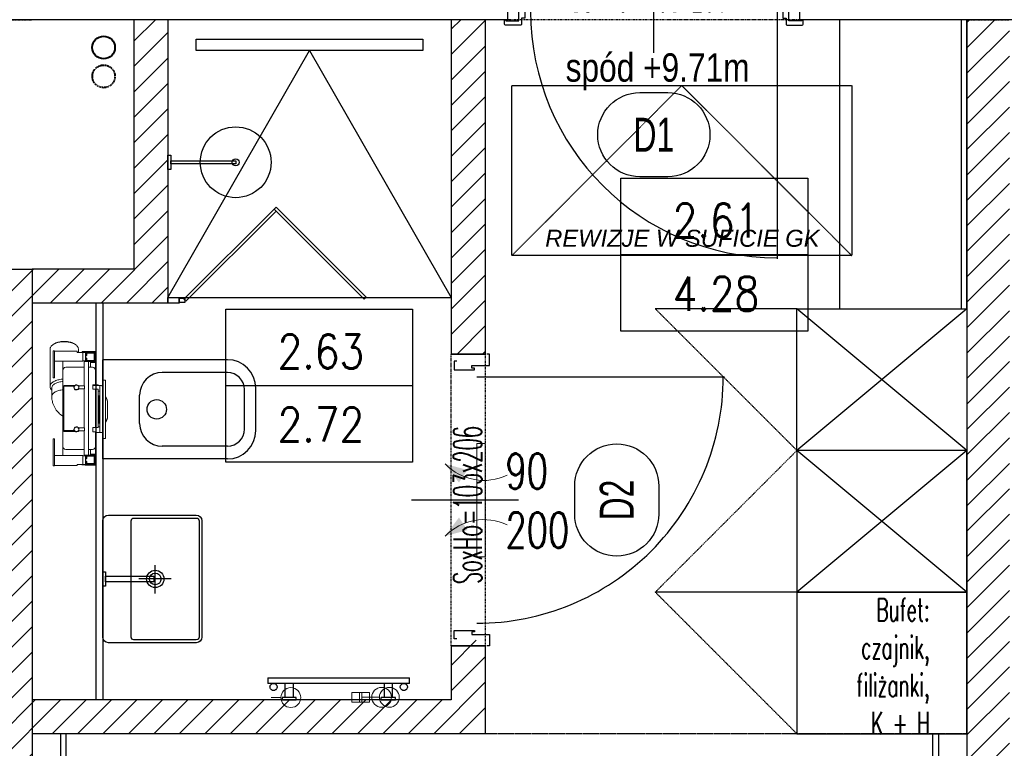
# Model space of a CAD drawing. Header units: millimetres. Extents: x 69081 to 158617, y -37521 to -9534.
# Tile 77 of 256: x 113146 to 113494, y -20818 to -20561. Entities that reach past the tile are written whole.
import ezdxf
from ezdxf.enums import TextEntityAlignment as Align

# ---------------------------------------------------------------- set-up
doc = ezdxf.new("R2010")
doc.units = ezdxf.units.MM
for name, pattern in [('DASHED', [0.75, 0.5, -0.25]), ('DASHED2', [0.375, 0.25, -0.125]), ('DP', [0.5, 0.3, -0.2]), ('KRESKOWA-SREDNIA', [0.2, 0.12, -0.08]), ('MP', [0.25, 0.15, -0.1])]:
    doc.linetypes.add(name, pattern=pattern)
for name, color, linetype in [('A-----SZ', 8, 'Continuous'), ('A-ARM', 8, 'Continuous'), ('A-MEB', 8, 'Continuous'), ('A-OKN', 3, 'Continuous'), ('A-SCI', 7, 'Continuous'), ('A_GSA_GK', 2, 'Continuous'), ('AM DRZIW WEWN', 1, 'Continuous'), ('B-widok', 9, 'Continuous'), ('BA_ARM', 8, 'Continuous'), ('BA_drz', 7, 'Continuous'), ('BA_MEBLE', 8, 'Continuous'), ('BA_sym', 7, 'Continuous'), ('BA_wig', 3, 'Continuous'), ('F-BIL', 1, 'Continuous'), ('F-BIL-OP', 3, 'Continuous'), ('F-BIL-TA', 1, 'Continuous'), ('JS_OLKA KONSTR', 231, 'Continuous'), ('JS_PODCIĄGI', 1, 'DP'), ('JS_SUFIT PODWIESZONY', 40, 'Continuous'), ('porta', 8, 'Continuous'), ('R-----OP', 1, 'Continuous'), ('R-----WY', 1, 'Continuous')]:
    doc.layers.add(name, color=color, linetype=linetype)
for name, color, linetype, lineweight in [('DRZWI', 3, 'Continuous', 20), ('IS_Grzejnik', 15, 'Continuous', 5), ('IS_Pion1', 7, 'Continuous', 5), ('IS_Zawór1', 15, 'Continuous', 5), ('OPIS', 7, 'Continuous', 25), ('SB_OTWORY DRZWI', 1, 'Continuous', 9)]:
    doc.layers.add(name, color=color, linetype=linetype, lineweight=lineweight)
doc.layers.add('IS_Działka (powrotna)', color=5, linetype='DASHED', lineweight=40, true_color=0x0000ff)
doc.layers.get('R-----WY').off()
doc.styles.add('BIKTS', font='bikromsw.shx', dxfattribs={"width": 0.85})
doc.styles.add('ROMANS', font='romans.shx', dxfattribs={"height": 1})
doc.styles.add('SIMPLEX', font='simplex', dxfattribs={"width": 0.85})
doc.styles.add('SŁAWKA', font='simplex.shx', dxfattribs={"height": 12.5})
doc.styles.add('WYM--ROMANSSHX-08', font='ROMANS.SHX', dxfattribs={"width": 0.8})

# ---------------------------------------------------------------- blocks, each defined once
blk = doc.blocks.new('grzejnik drabinka')
at = {"layer": 'BA_ARM'}
for p, q in [((0, -0.8), (0, 0)), ((5, 0), (5, -0.8)), ((35, 0), (35, -0.8)), ((40, 0), (40, -0.8)), ((1, -5.8), (1, -0.8)), ((4, -0.8), (4, -5.8)), ((36, -5.8), (36, -0.8)), ((39, -0.8), (39, -5.8)), ((45, -5.8), (-5, -5.8)), ((-5, -7.8), (45, -7.8))]:
    blk.add_line(p, q, dxfattribs=at)
for points in [[(0, 0), (0, 0), (0.06, 0), (0.31, 0), (0.71, 0), (1.24, 0), (1.85, 0), (2.5, 0), (3.15, 0), (3.76, 0), (4.29, 0), (4.69, 0), (4.94, 0), (5, 0), (5, 0)], [(35, 0), (35, 0), (35.06, 0), (35.31, 0), (35.71, 0), (36.24, 0), (36.85, 0), (37.5, 0), (38.15, 0), (38.76, 0), (39.29, 0), (39.69, 0), (39.94, 0), (40, 0), (40, 0)], [(-1.75, -4.55), (-1.75, -4.44), (-1.78, -4.22), (-1.9, -3.92), (-2.11, -3.66), (-2.37, -3.46), (-2.67, -3.33), (-3, -3.29), (-3.33, -3.33), (-3.63, -3.46), (-3.89, -3.66), (-4.1, -3.92), (-4.22, -4.22), (-4.25, -4.44), (-4.25, -4.55)], [(5, -0.8), (5, -0.8), (4.94, -0.8), (4.69, -0.8), (4.29, -0.8), (3.76, -0.8), (3.15, -0.8), (2.5, -0.8), (1.85, -0.8), (1.24, -0.8), (0.71, -0.8), (0.31, -0.8), (0.06, -0.8), (0, -0.8), (0, -0.8)], [(40, -0.8), (40, -0.8), (39.94, -0.8), (39.69, -0.8), (39.29, -0.8), (38.76, -0.8), (38.15, -0.8), (37.5, -0.8), (36.85, -0.8), (36.24, -0.8), (35.71, -0.8), (35.31, -0.8), (35.06, -0.8), (35, -0.8), (35, -0.8)], [(44.25, -4.55), (44.25, -4.44), (44.22, -4.22), (44.1, -3.92), (43.89, -3.66), (43.63, -3.46), (43.33, -3.33), (43, -3.29), (42.67, -3.33), (42.37, -3.46), (42.11, -3.66), (41.9, -3.92), (41.78, -4.22), (41.75, -4.44), (41.75, -4.55)], [(-5, -5.8), (-5, -5.8), (-5, -5.8), (-5, -5.8)], [(-5, -5.8), (-5, -5.8), (-5, -5.8), (-5, -5.8)], [(-5, -5.8), (-5, -5.8), (-5, -5.8), (-5, -5.8)], [(-5, -5.8), (-5, -5.8), (-5, -5.8), (-5, -5.8)], [(-5, -5.8), (-5, -5.8), (-5, -5.8), (-5, -5.8)], [(-5, -5.8), (-5, -5.8), (-5, -5.8), (-5, -5.8)], [(-5, -5.8), (-5, -5.8), (-5, -5.8), (-5, -5.8)], [(-5, -5.8), (-5, -5.8), (-5, -5.8), (-5, -5.8)], [(-5, -5.8), (-5, -5.8), (-5, -5.8), (-5, -5.8)], [(-5, -7.8), (-5, -7.8), (-5, -7.78), (-5, -7.68), (-5, -7.52), (-5, -7.31), (-5, -7.06), (-5, -6.8), (-5, -6.54), (-5, -6.29), (-5, -6.08), (-5, -5.92), (-5, -5.82), (-5, -5.8), (-5, -5.8)], [(-5, -5.8), (-5, -5.8), (-5, -5.8), (-5, -5.8)], [(-5, -5.8), (-5, -5.8), (-5, -5.8), (-5, -5.8)], [(-5, -5.8), (-5, -5.8), (-5, -5.8), (-5, -5.8)], [(-5, -5.8), (-5, -5.8), (-5, -5.8), (-5, -5.8)], [(-5, -5.8), (-5, -5.8), (-5, -5.8), (-5, -5.8)], [(-5, -5.8), (-5, -5.8), (-5, -5.8), (-5, -5.8)], [(-5, -5.8), (-5, -5.8), (-5, -5.8), (-5, -5.8)], [(-5, -5.8), (-5, -5.8), (-5, -5.8), (-5, -5.8)], [(-5, -5.8), (-5, -5.8), (-5, -5.8), (-5, -5.8)], [(-5, -5.8), (-5, -5.8), (-5, -5.8), (-5, -5.8)], [(-5, -5.8), (-5, -5.8), (-5, -5.8), (-5, -5.8)], [(-5, -5.8), (-5, -5.8), (-5, -5.8), (-5, -5.8)], [(-5, -5.8), (-5, -5.8), (-5, -5.8), (-5, -5.8)], [(-5, -5.8), (-5, -5.8), (-5, -5.8), (-5, -5.8)], [(-5, -5.8), (-5, -5.8), (-5, -5.8), (-5, -5.8)], [(-5, -5.8), (-5, -5.8), (-5, -5.8), (-5, -5.8)], [(-5, -5.8), (-5, -5.8), (-5, -5.8), (-5, -5.8)], [(-5, -5.8), (-5, -5.8), (-5, -5.8), (-5, -5.8)], [(-5, -5.8), (-5, -5.8), (-5, -5.8), (-5, -5.8)], [(-4.25, -4.55), (-4.25, -4.66), (-4.22, -4.88), (-4.1, -5.18), (-3.89, -5.44), (-3.63, -5.64), (-3.33, -5.77), (-3, -5.81), (-2.67, -5.77), (-2.37, -5.64), (-2.11, -5.44), (-1.9, -5.18), (-1.78, -4.88), (-1.75, -4.66), (-1.75, -4.55)], [(41.75, -4.55), (41.75, -4.66), (41.78, -4.88), (41.9, -5.18), (42.11, -5.44), (42.37, -5.64), (42.67, -5.77), (43, -5.81), (43.33, -5.77), (43.63, -5.64), (43.89, -5.44), (44.1, -5.18), (44.22, -4.88), (44.25, -4.66), (44.25, -4.55)], [(45, -5.8), (45, -5.8), (45, -5.8), (45, -5.8)], [(45, -5.8), (45, -5.8), (45, -5.8), (45, -5.8)], [(45, -5.8), (45, -5.8), (45, -5.8), (45, -5.8)], [(45, -5.8), (45, -5.8), (45, -5.8), (45, -5.8)], [(45, -5.8), (45, -5.8), (45, -5.8), (45, -5.8)], [(45, -5.8), (45, -5.8), (45, -5.8), (45, -5.8)], [(45, -5.8), (45, -5.8), (45, -5.8), (45, -5.8)], [(45, -5.8), (45, -5.8), (45, -5.8), (45, -5.8)], [(45, -5.8), (45, -5.8), (45, -5.8), (45, -5.8)], [(45, -5.8), (45, -5.8), (45, -5.82), (45, -5.92), (45, -6.08), (45, -6.29), (45, -6.54), (45, -6.8), (45, -7.06), (45, -7.31), (45, -7.52), (45, -7.68), (45, -7.78), (45, -7.8), (45, -7.8)], [(45, -5.8), (45, -5.8), (45, -5.8), (45, -5.8)], [(45, -5.8), (45, -5.8), (45, -5.8), (45, -5.8)], [(45, -5.8), (45, -5.8), (45, -5.8), (45, -5.8)], [(45, -5.8), (45, -5.8), (45, -5.8), (45, -5.8)], [(45, -5.8), (45, -5.8), (45, -5.8), (45, -5.8)], [(45, -5.8), (45, -5.8), (45, -5.8), (45, -5.8)], [(45, -5.8), (45, -5.8), (45, -5.8), (45, -5.8)], [(45, -5.8), (45, -5.8), (45, -5.8), (45, -5.8)], [(45, -5.8), (45, -5.8), (45, -5.8), (45, -5.8)], [(45, -5.8), (45, -5.8), (45, -5.8), (45, -5.8)], [(45, -5.8), (45, -5.8), (45, -5.8), (45, -5.8)], [(45, -5.8), (45, -5.8), (45, -5.8), (45, -5.8)], [(45, -5.8), (45, -5.8), (45, -5.8), (45, -5.8)], [(45, -5.8), (45, -5.8), (45, -5.8), (45, -5.8)], [(45, -5.8), (45, -5.8), (45, -5.8), (45, -5.8)], [(45, -5.8), (45, -5.8), (45, -5.8), (45, -5.8)], [(45, -5.8), (45, -5.8), (45, -5.8), (45, -5.8)], [(45, -5.8), (45, -5.8), (45, -5.8), (45, -5.8)], [(45, -5.8), (45, -5.8), (45, -5.8), (45, -5.8)], [(-5, -7.8), (-5, -7.8), (-5, -7.8), (-5, -7.8)], [(-5, -7.8), (-5, -7.8), (-5, -7.8), (-5, -7.8)], [(-5, -7.8), (-5, -7.8), (-5, -7.8), (-5, -7.8)], [(-5, -7.8), (-5, -7.8), (-5, -7.8), (-5, -7.8)], [(-5, -7.8), (-5, -7.8), (-5, -7.8), (-5, -7.8)], [(-5, -7.8), (-5, -7.8), (-5, -7.8), (-5, -7.8)], [(-5, -7.8), (-5, -7.8), (-5, -7.8), (-5, -7.8)], [(-5, -7.8), (-5, -7.8), (-5, -7.8), (-5, -7.8)], [(-5, -7.8), (-5, -7.8), (-5, -7.8), (-5, -7.8)], [(-5, -7.8), (-5, -7.8), (-5, -7.8), (-5, -7.8)], [(-5, -7.8), (-5, -7.8), (-5, -7.8), (-5, -7.8)], [(-5, -7.8), (-5, -7.8), (-5, -7.8), (-5, -7.8)], [(-5, -7.8), (-5, -7.8), (-5, -7.8), (-5, -7.8)], [(-5, -7.8), (-5, -7.8), (-5, -7.8), (-5, -7.8)], [(-5, -7.8), (-5, -7.8), (-5, -7.8), (-5, -7.8)], [(-5, -7.8), (-5, -7.8), (-5, -7.8), (-5, -7.8)], [(-5, -7.8), (-5, -7.8), (-5, -7.8), (-5, -7.8)], [(-5, -7.8), (-5, -7.8), (-5, -7.8), (-5, -7.8)], [(-5, -7.8), (-5, -7.8), (-5, -7.8), (-5, -7.8)], [(-5, -7.8), (-5, -7.8), (-5, -7.8), (-5, -7.8)], [(-5, -7.8), (-5, -7.8), (-5, -7.8), (-5, -7.8)], [(-5, -7.8), (-5, -7.8), (-5, -7.8), (-5, -7.8)], [(-5, -7.8), (-5, -7.8), (-5, -7.8), (-5, -7.8)], [(-5, -7.8), (-5, -7.8), (-5, -7.8), (-5, -7.8)], [(-5, -7.8), (-5, -7.8), (-5, -7.8), (-5, -7.8)], [(-5, -7.8), (-5, -7.8), (-5, -7.8), (-5, -7.8)], [(-5, -7.8), (-5, -7.8), (-5, -7.8), (-5, -7.8)], [(-5, -7.8), (-5, -7.8), (-5, -7.8), (-5, -7.8)], [(45, -7.8), (45, -7.8), (45, -7.8), (45, -7.8)], [(45, -7.8), (45, -7.8), (45, -7.8), (45, -7.8)], [(45, -7.8), (45, -7.8), (45, -7.8), (45, -7.8)], [(45, -7.8), (45, -7.8), (45, -7.8), (45, -7.8)], [(45, -7.8), (45, -7.8), (45, -7.8), (45, -7.8)], [(45, -7.8), (45, -7.8), (45, -7.8), (45, -7.8)], [(45, -7.8), (45, -7.8), (45, -7.8), (45, -7.8)], [(45, -7.8), (45, -7.8), (45, -7.8), (45, -7.8)], [(45, -7.8), (45, -7.8), (45, -7.8), (45, -7.8)], [(45, -7.8), (45, -7.8), (45, -7.8), (45, -7.8)], [(45, -7.8), (45, -7.8), (45, -7.8), (45, -7.8)], [(45, -7.8), (45, -7.8), (45, -7.8), (45, -7.8)], [(45, -7.8), (45, -7.8), (45, -7.8), (45, -7.8)], [(45, -7.8), (45, -7.8), (45, -7.8), (45, -7.8)], [(45, -7.8), (45, -7.8), (45, -7.8), (45, -7.8)], [(45, -7.8), (45, -7.8), (45, -7.8), (45, -7.8)], [(45, -7.8), (45, -7.8), (45, -7.8), (45, -7.8)], [(45, -7.8), (45, -7.8), (45, -7.8), (45, -7.8)], [(45, -7.8), (45, -7.8), (45, -7.8), (45, -7.8)], [(45, -7.8), (45, -7.8), (45, -7.8), (45, -7.8)], [(45, -7.8), (45, -7.8), (45, -7.8), (45, -7.8)], [(45, -7.8), (45, -7.8), (45, -7.8), (45, -7.8)], [(45, -7.8), (45, -7.8), (45, -7.8), (45, -7.8)], [(45, -7.8), (45, -7.8), (45, -7.8), (45, -7.8)], [(45, -7.8), (45, -7.8), (45, -7.8), (45, -7.8)], [(45, -7.8), (45, -7.8), (45, -7.8), (45, -7.8)], [(45, -7.8), (45, -7.8), (45, -7.8), (45, -7.8)], [(45, -7.8), (45, -7.8), (45, -7.8), (45, -7.8)]]:
    blk.add_open_spline(points, degree=3, dxfattribs=at)
blk = doc.blocks.new('stelaż kibel')
at = {"layer": 'BA_ARM', "lineweight": 0}
for p, q in [((-22.85, 19.54), (-23.06, 19.23)), ((-8.04, 20.61), (-21.23, 20.61)), ((-20.64, 19.5), (-20.64, 19.1)), ((-20.64, 19.5), (-11.14, 19.5)), ((-20.64, 19.1), (-11.14, 19.1)), ((-20.49, 11.1), (-20.49, 19.1)), ((-16.99, 9.1), (-16.99, 19.1)), ((-11.14, 19.5), (-11.14, 19.1)), ((-4.56, 20.01), (-7.53, 20.01)), ((10.46, 19.5), (10.46, 19.1)), ((10.46, 19.5), (19.96, 19.5)), ((10.46, 19.1), (19.96, 19.1)), ((16.31, 9.1), (16.31, 19.1)), ((19.81, 11.1), (19.81, 19.1)), ((19.96, 19.5), (19.96, 19.1)), ((-16.99, 16.1), (-15.84, 16.1)), ((-13.84, 16.1), (-15.84, 16.1)), ((-14.84, 8.6), (-14.84, 15.1)), ((-13.84, 16.1), (-7.94, 16.1)), ((-8.44, 15.6), (-8.44, 11.9)), ((-8.14, 12.11), (-8.14, 15.8)), ((-8.14, 15.8), (7.46, 15.8)), ((7.26, 16.1), (-7.94, 16.1)), ((7.26, 16.1), (13.16, 16.1)), ((7.46, 15.8), (7.46, 12.11)), ((7.76, 11.9), (7.76, 15.6)), ((15.16, 16.1), (13.16, 16.1)), ((14.16, 15.1), (14.16, 8.6)), ((15.16, 16.1), (16.31, 16.1)), ((-23.06, 12), (-22.85, 11.68)), ((-21.23, 10.61), (-20.09, 10.61)), ((-20.09, 11.1), (-20.49, 11.1)), ((-20.09, 9.1), (-20.09, 11.1)), ((-8.44, 11.9), (-8.41, 11.9)), ((-8.27, 11.9), (-8.14, 11.9)), ((-8.14, 11.9), (-8.14, 11.99)), ((7.46, 11.99), (7.46, 11.9)), ((7.46, 11.9), (7.59, 11.9)), ((7.73, 11.9), (7.76, 11.9)), ((19.41, 11.1), (19.81, 11.1)), ((19.41, 9.1), (19.41, 11.1)), ((-20.09, 9.35), (-20.37, 9.35)), ((-20.37, 9.35), (-20.37, 4.55)), ((-20.34, 8.1), (-20.34, 4.6)), ((-16.84, 8.1), (-20.34, 8.1)), ((-16.99, 7.95), (-20.19, 7.95)), ((-20.19, 7.95), (-20.19, 4.75)), ((-20.09, 9.1), (-16.99, 9.1)), ((-20.09, 9.1), (-20.09, 8.1)), ((-19.04, 7.8), (-20.04, 7.8)), ((-20.04, 7.8), (-20.04, 4.8)), ((-19.84, 5), (-19.84, 7.6)), ((-19.84, 7.6), (-19.04, 7.6)), ((-19.04, 7.6), (-19.04, 7.8)), ((-17.04, 7.8), (-18.04, 7.8)), ((-18.04, 7.8), (-18.04, 7.6)), ((-18.04, 7.6), (-17.24, 7.6)), ((-17.24, 7.6), (-17.24, 5)), ((-17.09, 9.1), (-17.09, 8.1)), ((-17.04, 4.8), (-17.04, 7.8)), ((-16.99, 4.75), (-16.99, 7.95)), ((-16.84, 8.6), (-16.84, 8.1)), ((-8.24, 8.6), (-16.84, 8.6)), ((-16.84, 4.6), (-16.84, 8.1)), ((16.16, 7), (-16.84, 7)), ((-14.84, 5.6), (-14.84, 7)), ((-8.24, 10.29), (-8.24, 8.5)), ((-8.24, 8.5), (-7.24, 8.5)), ((-7.24, 8.5), (-7.24, 10.29)), ((6.56, 8.6), (-7.24, 8.6)), ((6.56, 8.5), (6.56, 10.29)), ((7.56, 8.5), (6.56, 8.5)), ((7.56, 10.29), (7.56, 8.5)), ((16.16, 8.6), (7.56, 8.6)), ((14.16, 7), (14.16, 5.6)), ((16.16, 8.6), (16.16, 8.1)), ((16.16, 8.1), (16.16, 4.6)), ((19.66, 8.1), (16.16, 8.1)), ((19.41, 9.1), (16.31, 9.1)), ((16.31, 7.95), (16.31, 4.75)), ((19.51, 7.95), (16.31, 7.95)), ((17.36, 7.8), (16.36, 7.8)), ((16.36, 7.8), (16.36, 4.8)), ((16.41, 9.1), (16.41, 8.1)), ((16.56, 5), (16.56, 7.6)), ((16.56, 7.6), (17.36, 7.6)), ((17.36, 7.6), (17.36, 7.8)), ((18.36, 7.8), (18.36, 7.6)), ((19.36, 7.8), (18.36, 7.8)), ((18.36, 7.6), (19.16, 7.6)), ((19.16, 7.6), (19.16, 5)), ((19.36, 4.8), (19.36, 7.8)), ((19.56, 9.4), (19.41, 9.4)), ((19.41, 9.1), (19.41, 8.1)), ((19.66, 8.15), (19.41, 8.4)), ((19.41, 8.4), (19.41, 8.1)), ((19.51, 4.75), (19.51, 7.95)), ((19.56, 8.25), (19.56, 9.4)), ((19.66, 8.1), (19.66, 8.15)), ((19.66, 4.6), (19.66, 8.1)), ((-20.37, 4.55), (-10.87, 4.55)), ((-20.34, 4.6), (-16.84, 4.6)), ((-20.19, 4.75), (-16.99, 4.75)), ((-20.04, 4.8), (-17.04, 4.8)), ((-17.24, 5), (-19.84, 5)), ((-14.84, 6.4), (-16.84, 6.4)), ((-16.54, 4.6), (-16.84, 4.6)), ((-16.54, 6.4), (-16.54, 4.6)), ((-13.84, 4.6), (-16.54, 4.6)), ((-8.64, 4.6), (-13.84, 4.6)), ((-10.87, 4.55), (-10.87, 4.6)), ((-7.14, 5.5), (-8.64, 5.5)), ((-8.64, 5.5), (-8.64, 4.6)), ((-8.64, 4.6), (-8.37, 4.6)), ((-8.64, 3.6), (-8.64, 4.6)), ((-8.37, 3.6), (-8.64, 3.6)), ((-8.37, 5.5), (-8.37, 2.47)), ((-7.14, 4.6), (-7.14, 5.5)), ((-7.14, 3.6), (-7.14, 4.6)), ((6.46, 4.6), (-7.14, 4.6)), ((6.46, 3.6), (-7.14, 3.6)), ((-6.37, 3.1), (-6.37, 3.6)), ((-4.77, 3.6), (-4.77, 3.3)), ((4.83, 3.3), (4.83, 3.6)), ((6.21, 3.6), (6.21, 3.1)), ((7.96, 5.5), (6.46, 5.5)), ((6.46, 4.6), (6.46, 5.5)), ((6.46, 3.6), (6.46, 4.6)), ((7.96, 5.5), (7.96, 4.6)), ((13.16, 4.6), (7.96, 4.6)), ((8.21, 2.37), (8.21, 4.6)), ((15.86, 4.6), (13.16, 4.6)), ((16.16, 6.4), (14.16, 6.4)), ((15.86, 4.6), (15.86, 6.4)), ((16.16, 4.6), (15.86, 4.6)), ((16.16, 4.6), (19.66, 4.6)), ((16.31, 4.75), (19.51, 4.75)), ((16.36, 4.8), (19.36, 4.8)), ((19.16, 5), (16.56, 5)), ((-10.29, 2), (-10.29, 1.2)), ((-10.25, 2), (-10.29, 2)), ((-10.25, 2), (-9.45, 2)), ((-10.05, 1), (-10.09, 1)), ((-9.45, 1), (-10.05, 1)), ((9.45, 2), (-9.45, 2)), ((9.45, 1), (-9.45, 1)), ((-8.37, 2.47), (-8.32, 2.42)), ((-8.37, 2.47), (-8.32, 2.47)), ((-8.34, 2.43), (-8.34, 2)), ((-8.31, 3.1), (-8.32, 3.1)), ((-8.31, 3.1), (-8.01, 3.1)), ((8.01, 3.1), (-8.01, 3.1)), ((-4.77, 3.3), (-4.77, 3.1)), ((-4.77, 3.3), (4.83, 3.3)), ((-4.77, 3.3), (4.83, 3.3)), ((-2.14, 0.3), (-2.21, 0.3)), ((-2.11, 0.3), (-2.14, 0.3)), ((2.18, 0.3), (-2.11, 0.3)), ((2.2, 0.3), (2.18, 0.3)), ((2.27, 0.3), (2.2, 0.3)), ((4.83, 3.1), (4.83, 3.3)), ((8.01, 3.1), (8.14, 3.1)), ((8.14, 3.1), (8.14, 2)), ((8.14, 3.1), (8.19, 3.1)), ((8.19, 3.1), (8.19, 2)), ((8.19, 2.35), (8.21, 2.37)), ((8.19, 2.37), (8.21, 2.37)), ((9.45, 2), (10.25, 2)), ((10.05, 1), (9.45, 1)), ((10.25, 2), (10.25, 1.2))]:
    blk.add_line(p, q, dxfattribs=at)
at = {"layer": 'BA_ARM', "lineweight": 0, "flags": 128}
for points in [[(-23.06, 12), (-23.12, 12.09), (-23.28, 12.36), (-23.42, 12.66), (-23.55, 12.97), (-23.66, 13.31), (-23.76, 13.67), (-23.84, 14.04), (-23.9, 14.42), (-23.95, 14.81), (-23.98, 15.21), (-23.99, 15.61), (-23.98, 16.01), (-23.95, 16.41), (-23.9, 16.8), (-23.84, 17.19), (-23.76, 17.56), (-23.66, 17.91), (-23.55, 18.25), (-23.42, 18.57), (-23.28, 18.87), (-23.12, 19.14), (-23.06, 19.23)], [(-21.23, 20.61), (-21.45, 20.59), (-21.67, 20.54), (-21.88, 20.46), (-22.09, 20.33), (-22.3, 20.18), (-22.5, 19.99), (-22.68, 19.78), (-22.86, 19.53), (-23.03, 19.26), (-23.18, 18.96), (-23.32, 18.64), (-23.45, 18.29), (-23.56, 17.93), (-23.65, 17.55), (-23.73, 17.16), (-23.79, 16.75), (-23.83, 16.34), (-23.85, 15.93), (-23.86, 15.51), (-23.84, 15.09), (-23.81, 14.68), (-23.76, 14.27), (-23.69, 13.87), (-23.61, 13.48), (-23.51, 13.11), (-23.39, 12.76), (-23.25, 12.43), (-23.11, 12.11), (-22.95, 11.83), (-22.77, 11.57), (-22.59, 11.34), (-22.4, 11.13), (-22.2, 10.96), (-21.99, 10.83), (-21.78, 10.72), (-21.56, 10.65), (-21.34, 10.62), (-21.23, 10.61)], [(-10.66, 16.1), (-10.64, 16.34), (-10.6, 16.75), (-10.54, 17.16), (-10.47, 17.55), (-10.37, 17.93), (-10.26, 18.29), (-10.14, 18.64), (-10, 18.96), (-9.84, 19.26), (-9.68, 19.53), (-9.5, 19.78), (-9.31, 19.99), (-9.11, 20.18), (-8.91, 20.33), (-8.7, 20.46), (-8.48, 20.54), (-8.26, 20.59), (-8.04, 20.61)], [(-9.83, 16.1), (-9.81, 16.4), (-9.76, 16.78), (-9.7, 17.16), (-9.62, 17.52), (-9.52, 17.87), (-9.41, 18.2), (-9.28, 18.51), (-9.13, 18.79), (-8.98, 19.05), (-8.81, 19.28), (-8.63, 19.49), (-8.44, 19.66), (-8.25, 19.8), (-8.05, 19.9), (-7.84, 19.97), (-7.64, 20.01), (-7.53, 20.01)], [(-6.86, 16.1), (-6.83, 16.4), (-6.79, 16.78), (-6.72, 17.16), (-6.64, 17.52), (-6.54, 17.87), (-6.43, 18.2), (-6.3, 18.51), (-6.16, 18.79), (-6, 19.05), (-5.83, 19.28), (-5.65, 19.49), (-5.47, 19.66), (-5.27, 19.8), (-5.07, 19.9), (-4.87, 19.97), (-4.66, 20.01), (-4.55, 20.01)], [(2.46, 16.1), (2.18, 16.51), (1.84, 16.94), (1.54, 17.29), (1.26, 17.57), (0.8, 17.99), (0.27, 18.42), (-0.36, 18.83), (-1.08, 19.22), (-1.57, 19.43), (-2.05, 19.61), (-2.47, 19.73), (-2.64, 19.78), (-2.84, 19.82), (-3.14, 19.88), (-3.54, 19.95), (-4.04, 20), (-4.55, 20.01)], [(2.2, 0.3), (2.23, 0.3), (2.25, 0.3)]]:
    blk.add_lwpolyline(points, dxfattribs=at)
at = {"layer": 'BA_ARM', "lineweight": 0}
for centre, radius, start, end in [((-8.13, 18.84), 1.78, 41.3776, 87.2916), ((-13.84, 15.1), 1, 90, 180), ((-7.94, 15.6), 0.5, 90, 180), ((7.26, 15.6), 0.5, 0, 90), ((13.16, 15.1), 1, 0, 90), ((-7.74, 11.3), 0.9, 138.1897, 242.734), ((-7.74, 11.3), 0.8, 131.4096, 120), ((-7.94, 10.29), 0.3, 135.0482, 180), ((-7.74, 11.3), 0.9, 297.266, 116.3878), ((-7.54, 10.29), 0.3, 0, 44.9518), ((7.06, 11.3), 0.9, 63.6122, 242.734), ((7.06, 11.3), 0.8, 60, 48.5904), ((6.86, 10.29), 0.3, 135.0482, 180), ((7.06, 11.3), 0.9, 297.266, 41.8103), ((7.26, 10.29), 0.3, 0, 44.9518), ((-13.84, 5.6), 1, 180, 270), ((13.16, 5.6), 1, 270, 0), ((-10.09, 1.2), 0.2, 179.9998, 269.9999), ((-2.21, 4.3), 4, 235.5885, 270), ((-2.17, 3.71), 3.41, 232.6467, 270.5225), ((-2.15, 3.69), 3.39, 232.5127, 270.557), ((2.21, 3.71), 3.41, 269.4571, 307.3947), ((2.27, 4.3), 4, 270, 270.6505), ((2.27, 4.3), 4, 273.5283, 304.4115), ((2.45, 3.34), 2.99, 281.7106, 308.4469), ((10.05, 1.2), 0.2, 269.9998, 0.0006)]:
    blk.add_arc(centre, radius, start, end, dxfattribs=at)
blk = doc.blocks.new('wc')
at = {"layer": 'A-MEB', "ltscale": 50}
for p, q in [((720768.2, -74493.99), (720812.2, -74493.99)), ((720812.2, -74493.99), (720812.2, -74528.99)), ((720768.2, -74498.49), (720791.2, -74498.49)), ((720758.2, -74503.99), (720758.2, -74518.99)), ((720762.2, -74504.49), (720762.2, -74518.49)), ((720799.2, -74506.49), (720799.2, -74516.49)), ((720768.2, -74524.49), (720791.2, -74524.49)), ((720768.2, -74528.99), (720812.2, -74528.99))]:
    blk.add_line(p, q, dxfattribs=at)
blk.add_circle((720793.17, -74511.49), 3.43, dxfattribs=at)
for centre, radius, start, end in [((720768.2, -74503.99), 10, 90, 180), ((720768.2, -74504.49), 6, 90, 180), ((720791.2, -74506.49), 8, 0, 90), ((720791.2, -74516.49), 8, 270, 360), ((720768.2, -74518.99), 10, 180, 270), ((720768.2, -74518.49), 6, 180, 270)]:
    blk.add_arc(centre, radius, start, end, dxfattribs=at)
blk = doc.blocks.new('A$C231E5E2F')
blk.add_blockref('wc', (-720758.2, 74528.99))
blk = doc.blocks.new('KRATKA WENT')
at = {"layer": 'DRZWI'}
for points in [[(-12.72, 11.16, 0, 5.4, 0), (-8.38, 4.78, 5.4, 5.4, 0)], [(12.72, 11.16, 0, 5.4, 0), (8.38, 4.78, 5.4, 5.4, 0)]]:
    blk.add_lwpolyline(points, format="xyseb", dxfattribs=at)
blk.add_lwpolyline([(20, -3), (20, 0), (-20, 0), (-20, -3)], close=True, dxfattribs=at)
for centre, start, end in [((-26.01, -2.55), 334.6838, 45.9092), ((26.01, -2.55), 134.0908, 205.3162)]:
    blk.add_arc(centre, 19.09, start, end, dxfattribs=at)
blk = doc.blocks.new('dr1h901')
at = {"color": 0}
blk.add_line((-0.5, 0), (-0.5, 1.005), dxfattribs=at)
at = {"color": 1}
blk.add_line((0, 0.1689), (0, -0.2655), dxfattribs=at)
blk.add_arc((-0.5, 0), 1, 0, 90, dxfattribs=at)
blk = doc.blocks.new('DYBY-BL5')
at = {"layer": 'F-BIL-TA', "color": 1}
blk.add_line((0, 45), (110, 45), dxfattribs=at)
blk.add_lwpolyline([(0, 0), (0, 90), (110, 90), (110, 0)], close=True, dxfattribs=at)
at = {"layer": 'F-BIL-OP', "style": 'SIMPLEX', "width": 0.85}
blk.add_attdef('NR', text='', height=20, dxfattribs=at).set_placement((56, 55), align=Align.CENTER)
at = {"layer": 'F-BIL-OP', "color": 2, "style": 'SIMPLEX', "width": 0.85, "flags": 1}
for tag, p in [('NAZWA', (119, 55)), ('POSADZKA', (119, 12)), ('GRUPA', (119, -27)), ('RODZAJ', (119, -72))]:
    blk.add_attdef(tag, p, '', height=19, dxfattribs=at)
at = {"layer": 'F-BIL-OP', "color": 2, "style": 'SIMPLEX', "width": 0.85}
blk.add_attdef('POW.', text='', height=20, dxfattribs=at).set_placement((56, 12), align=Align.CENTER)
at = {"layer": 'F-BIL-OP', "color": 2, "style": 'SIMPLEX', "width": 0.85, "flags": 1}
blk.add_attdef('POWH.', text='', height=20, dxfattribs=at).set_placement((56, -27), align=Align.CENTER)
blk = doc.blocks.new('A$C04435ce7')
at = {"layer": 'OPIS', "insert": (2654.96, 742.5), "char_height": 10, "width": 160, "attachment_point": 1, "style": 'WYM--ROMANSSHX-08'}
blk.add_mtext('{\\fArial|b0|i0|c238|p34;spód +9.71m}', dxfattribs=at)
blk = doc.blocks.new('symdrz')
blk.add_lwpolyline([(-10, -30, -1), (-10, 30), (10, 30, -1), (10, -30)], format="xyb", close=True)
at = {"style": 'BIKTS', "width": 0.8}
blk.add_attdef('SZERDRZ', text='', height=25, dxfattribs=at).set_placement((77.15, 8.8), align=Align.CENTER)
blk.add_attdef('SYMDRZ', text='', height=25, dxfattribs=at).set_placement((0, 0), align=Align.MIDDLE)
blk.add_attdef('WYSDRZ', text='', height=25, dxfattribs=at).set_placement((77.15, -9.49), align=Align.TOP_CENTER)
blk = doc.blocks.new('grzejniki pietro 2')
at = {"layer": 'IS_Działka (powrotna)', "ltscale": 0.03}
blk.add_circle((19155.96, -42843.99, 289.1), 4, dxfattribs=at)
at = {"layer": 'IS_Pion1', "color": 1, "lineweight": 40}
blk.add_circle((19155.96, -42833.8), 4, dxfattribs=at)
at = {"layer": 'IS_Zawór1', "linetype": 'ByBlock', "lineweight": -2, "extrusion": (0, 0, -1), "elevation": -289.1}
for points in [[(-19247.06, -43061.36), (-19243.56, -43061.36), (-19243.56, -43064.86), (-19247.06, -43064.86)], [(-19247.06, -43061.36), (-19243.56, -43061.36), (-19243.56, -43064.86), (-19247.06, -43064.86)], [(-19247.06, -43061.36), (-19243.56, -43061.36), (-19243.56, -43064.86), (-19247.06, -43064.86)], [(-19249.81, -43061.36), (-19246.31, -43061.36), (-19246.31, -43064.86), (-19249.81, -43064.86)]]:
    blk.add_lwpolyline(points, close=True, dxfattribs=at)
at = {"layer": 'IS_Zawór1', "linetype": 'ByBlock', "lineweight": -2, "extrusion": (1.83697e-16, -1, 0), "elevation": 43063.2}
blk.add_lwpolyline([(19218.53, 289.1), (19215.03, 289.1)], dxfattribs=at)
at = {"layer": 'IS_Zawór1', "linetype": 'ByBlock', "lineweight": -2, "extrusion": (-4.7297e-07, -1, 0), "elevation": 43063.1}
for points in [[(19250.58, 289.1), (19247.08, 289.1)], [(19250.58, 289.1), (19247.08, 289.1)], [(19250.58, 289.1), (19247.08, 289.1)], [(19253.33, 289.1), (19249.83, 289.1)]]:
    blk.add_lwpolyline(points, dxfattribs=at)
at = {"layer": 'IS_Zawór1', "linetype": 'ByBlock', "lineweight": -2}
for centre in [(19222.03, -43063.2, 289.1), (19254.06, -43063.11, 289.1), (19254.06, -43063.11, 289.1), (19254.06, -43063.11, 289.1), (19256.81, -43063.11, 289.1)]:
    blk.add_circle(centre, 3.5, dxfattribs=at)
blk = doc.blocks.new('A$C253e2aa0')
at = {"layer": 'B-widok', "color": 1, "linetype": 'MP'}
blk.add_lwpolyline([(0, 60), (120, 60), (120, 0), (0, 0), (0, 60)], dxfattribs=at)
at = {"layer": 'B-widok', "linetype": 'MP'}
blk.add_lwpolyline([(0, 0), (60, 60), (120, 0)], dxfattribs=at)
at = {"layer": 'R-----OP', "ltscale": 10, "insert": (11.78, 9.11, 36538.02), "char_height": 6, "width": 4709.9909, "attachment_point": 1, "style": 'SŁAWKA'}
blk.add_mtext('{\\fArial|b0|i1|c0|p34;REWIZJE W SUFICIE GK}', dxfattribs=at)
blk = doc.blocks.new('A$C40e4dba9')
at = {"layer": 'A-SCI', "color": 4}
for p, q in [((0, 0), (0, 24)), ((103, 0), (103, 24))]:
    blk.add_line(p, q, dxfattribs=at)
at = {"layer": 'JS_PODCIĄGI', "lineweight": -3}
for p, q in [((0, 24), (103, 24)), ((103, 0), (0, 0))]:
    blk.add_line(p, q, dxfattribs=at)
at = {"layer": 'AM DRZIW WEWN', "insert": (21.87, 12.86), "char_height": 10, "width": 61.9698, "attachment_point": 1, "style": 'ROMANS'}
blk.add_mtext('{\\W0.5;SoxHo=103x206}', dxfattribs=at)
blk = doc.blocks.new('A$Cf85abbde')
at = {"layer": 'A-SCI', "color": 4}
for p, q in [((12, 103), (0, 103)), ((12, 0), (0, 0))]:
    blk.add_line(p, q, dxfattribs=at)
at = {"layer": 'JS_PODCIĄGI', "lineweight": -3}
for p, q in [((0, 0), (0, 103)), ((12, 103), (12, 0))]:
    blk.add_line(p, q, dxfattribs=at)
at = {"layer": 'AM DRZIW WEWN', "insert": (0.83, 21.87), "char_height": 10, "width": 61.9698, "attachment_point": 1, "rotation": 90, "style": 'ROMANS'}
blk.add_mtext('{\\W0.5;SoxHo=103x206}', dxfattribs=at)

msp = doc.modelspace()

# ---------------------------------------------------------------- hatches: boundary and pattern name
at = {"layer": 'A-----SZ'}
h = msp.add_hatch(dxfattribs=at)
h.set_pattern_fill('ANSI31', color=256, scale=2)
h.set_pattern_definition([(45, (77432.36, 11586.2524), (-4.4901281, 4.4901281), [])])
h.paths.add_polyline_path([(111471.1992, -19714.1903), (111466.7002, -19694.7029), (111455.0078, -19697.4023), (111459.5068, -19716.8897), (111502.2475, -19902.02), (111556.8122, -19889.4228), (111554.1128, -19877.7303), (111511.2405, -19887.6282)])
h.paths.add_polyline_path([(111908.6415, -20600.5941), (111739.3228, -20600.5941), (111708.7721, -20612.5941), (111908.6415, -20612.5941)])
h.paths.add_polyline_path([(111920.6415, -20560.5941), (111908.6415, -20561.5038), (111908.6415, -20688.5941), (111920.6415, -20688.5941)])
h.paths.add_polyline_path([(111920.6415, -20791.5941), (111908.6415, -20791.5941), (111908.6415, -20869.395), (111920.6415, -20878.9403)])
h.paths.add_polyline_path([(112115.6415, -20560.5941), (112100.6415, -20560.5941), (112100.6415, -21261.5941), (112115.6415, -21261.5941)])
h.paths.add_polyline_path([(112297.6415, -20560.5941), (112285.6415, -20560.5941), (112285.6415, -20678.5941), (112297.6415, -20678.5941)])
h.paths.add_polyline_path([(112409.6415, -20560.5941), (112397.6415, -20560.5941), (112397.6415, -20660.5941), (112445.6415, -20660.5941), (112445.6415, -20648.5941), (112409.6415, -20648.5941)])
h.paths.add_polyline_path([(112508.6415, -20560.5941), (112496.6415, -20560.5941), (112496.6415, -20648.5941), (112460.6415, -20648.5941), (112460.6415, -20660.5941), (112508.6415, -20660.5941)])
h.paths.add_polyline_path([(112460.6415, -20648.5941), (112445.6415, -20648.5941), (112445.6415, -21261.5941), (112460.6415, -21261.5941)])
h.paths.add_polyline_path([(112445.6415, -20800.5941), (112297.6415, -20800.5941), (112297.6415, -20781.5941), (112285.6415, -20781.5941), (112285.6415, -20812.5941), (112445.6415, -20812.5941)])
h.paths.add_polyline_path([(112620.6415, -20781.5941), (112608.6415, -20781.5941), (112608.6415, -20800.5941), (112460.6415, -20800.5941), (112460.6415, -20812.5941), (112620.6415, -20812.5941)])
h.paths.add_polyline_path([(112620.6415, -20560.5941), (112608.6415, -20560.5941), (112608.6415, -20678.5941), (112620.6415, -20678.5941)])
h.paths.add_polyline_path([(112805.6415, -20560.5941), (112790.6415, -20560.5941), (112790.6415, -21261.5941), (112805.6415, -21261.5941)])
h.paths.add_polyline_path([(112987.6415, -20560.5941), (112975.6415, -20560.5941), (112975.6415, -20678.5941), (112987.6415, -20678.5941)])
h.paths.add_polyline_path([(112987.6415, -20779.5941), (112975.6415, -20779.5941), (112975.6415, -20812.5941), (113135.6415, -20812.5941), (113135.6415, -20800.5941), (112987.6415, -20800.5941)])
h.paths.add_polyline_path([(113099.6415, -20560.5941), (113087.6415, -20560.5941), (113087.6415, -20660.5941), (113135.6415, -20660.5941), (113135.6415, -20648.5941), (113099.6415, -20648.5941)])
h.paths.add_polyline_path([(113150.6415, -20648.5941), (113135.6415, -20648.5941), (113135.6415, -21261.5941), (113150.6415, -21261.5941)])
h.paths.add_polyline_path([(113198.6415, -20560.5941), (113186.6415, -20560.5941), (113186.6415, -20648.5941), (113150.6415, -20648.5941), (113150.6415, -20660.5941), (113198.6415, -20660.5941)])
h.paths.add_polyline_path([(113310.6415, -20560.5941), (113298.6415, -20560.5941), (113298.6415, -20678.5941), (113310.6415, -20678.5941)])
h.paths.add_polyline_path([(113310.6415, -20779.5941), (113298.6415, -20779.5941), (113298.6415, -20800.5941), (113150.6415, -20800.5941), (113150.6415, -20812.5941), (113310.6415, -20812.5941)])
h.paths.add_polyline_path([(113495.6415, -20560.5941), (113480.6415, -20560.5941), (113480.6415, -21261.5941), (113495.6415, -21261.5941)])
h.paths.add_polyline_path([(113840.6415, -20560.5941), (113825.6415, -20560.5941), (113825.6415, -21261.5941), (113840.6415, -21261.5941)])
h.paths.add_polyline_path([(113825.6415, -20648.5941), (113789.6415, -20648.5941), (113789.6415, -20560.5941), (113777.6415, -20560.5941), (113777.6415, -20660.5941), (113825.6415, -20660.5941)])
h.paths.add_polyline_path([(113677.6415, -20560.5941), (113665.6415, -20560.5941), (113665.6415, -20678.5941), (113677.6415, -20678.5941)])
h.paths.add_polyline_path([(113677.6415, -20781.5941), (113665.6415, -20781.5941), (113665.6415, -20812.5941), (113825.6415, -20812.5941), (113825.6415, -20800.5941), (113677.6415, -20800.5941)])
h.paths.add_polyline_path([(114226.1415, -20560.5941), (114214.1415, -20560.5941), (114214.1415, -20688.5941), (114226.1415, -20688.5941)])
h.paths.add_polyline_path([(114237.1415, -20346.5941), (114217.1415, -20346.5941), (114217.1415, -20358.5941), (114225.1415, -20358.5941), (114225.1415, -20536.5941), (114237.1415, -20536.5941)])
h.paths.add_polyline_path([(114114.1415, -20346.5941), (114020.1415, -20346.5941), (114020.1415, -20358.5941), (114114.1415, -20358.5941)])

# ---------------------------------------------------------------- linework, layer by layer
at = {"layer": 'A-ARM'}
msp.add_line((113198.6415, -20658.5941), (113298.6415, -20658.5941), dxfattribs=at)
for points in [[(113208.6415, -20567.4827), (113288.6415, -20567.4827), (113288.6415, -20571.4827), (113208.6415, -20571.4827)], [(113175.6415, -20760.443), (113175.6415, -20755.443), (113176.6415, -20755.443), (113176.6415, -20760.443)], [(113176.6415, -20756.943), (113193.6415, -20756.943), (113193.6415, -20758.943), (113176.6415, -20758.943)]]:
    msp.add_lwpolyline(points, close=True, dxfattribs=at)
msp.add_lwpolyline([(113198.6415, -20658.5941), (113248.6415, -20571.4827), (113298.6415, -20658.5941)], dxfattribs=at)
for points in [[(113175.6415, -20778.443), (113175.6415, -20737.443, -0.41421356), (113177.6415, -20735.443), (113208.6415, -20735.443, -0.41421356), (113210.6415, -20737.443), (113210.6415, -20778.443, -0.41421356), (113208.6415, -20780.443), (113177.6415, -20780.443, -0.41421356)], [(113185.6415, -20778.443), (113185.6415, -20737.443, -0.41421356), (113186.6415, -20736.443), (113208.6415, -20736.443, -0.41421356), (113209.6415, -20737.443), (113209.6415, -20778.443, -0.41421356), (113208.6415, -20779.443), (113186.6415, -20779.443, -0.41421356)]]:
    msp.add_lwpolyline(points, format="xyb", close=True, dxfattribs=at)
msp.add_circle((113222.5412, -20610.9122), 12.5, dxfattribs=at)
at = {"layer": 'A-MEB'}
for p, q in [((113480.6415, -20712.5941), (113420.6415, -20662.5941)), ((113480.6415, -20662.5941), (113420.6415, -20712.5941)), ((113480.6415, -20712.5941), (113420.6415, -20762.5941)), ((113480.6415, -20762.5941), (113420.6415, -20712.5941)), ((113194.1415, -20763.0338), (113194.1415, -20753.093)), ((113199.8029, -20757.943), (113188.3995, -20757.943))]:
    msp.add_line(p, q, dxfattribs=at)
for points in [[(113480.6415, -20560.5941), (113435.6415, -20560.5941), (113435.6415, -20662.5941), (113480.6415, -20662.5941)], [(113480.6415, -20560.5941), (113478.6415, -20560.5941), (113478.6415, -20662.5941), (113480.6415, -20662.5941)], [(113198.6415, -20613.4122), (113198.6415, -20608.4122), (113199.6415, -20608.4122), (113199.6415, -20613.4122)], [(113199.6415, -20611.4122), (113199.6415, -20610.4122), (113222.5412, -20610.4122), (113222.5412, -20611.4122)], [(113480.6415, -20712.5941), (113420.6415, -20712.5941), (113420.6415, -20662.5941), (113480.6415, -20662.5941)], [(113480.6415, -20712.5941), (113420.6415, -20712.5941), (113420.6415, -20762.5941), (113480.6415, -20762.5941)], [(113480.6415, -20762.5941), (113420.6415, -20762.5941), (113420.6415, -20812.5941), (113480.6415, -20812.5941)]]:
    msp.add_lwpolyline(points, close=True, dxfattribs=at)
at = {"layer": 'A-MEB', "linetype": 'KRESKOWA-SREDNIA'}
for points in [[(113420.6415, -20662.5941), (113370.6415, -20662.5941), (113420.6415, -20712.5941)], [(113420.6415, -20762.5941), (113370.6415, -20762.5941), (113420.6415, -20712.5941)], [(113420.6415, -20762.5941), (113370.6415, -20762.5941), (113420.6415, -20812.5941)], [(113162.6415, -21239.5941), (113162.6415, -20812.5941), (113160.6415, -20812.5941), (113160.6415, -21239.5941)], [(113468.6415, -21239.5941), (113468.6415, -20812.5941), (113470.6415, -20812.5941), (113470.6415, -21239.5941)]]:
    msp.add_lwpolyline(points, dxfattribs=at)
at = {"layer": 'A-MEB'}
for centre, radius in [((113222.5412, -20610.9122), 1.2582), ((113194.1415, -20757.943), 3.0572), ((113194.1415, -20757.943), 2.0572)]:
    msp.add_circle(centre, radius, dxfattribs=at)
at = {"layer": 'A-OKN'}
for points in [[(113236.8148, -20626.7136), (113268.6346, -20658.5334), (113267.9275, -20659.2405), (113236.1077, -20627.4207)], [(113204.2879, -20659.2405), (113236.1077, -20627.4207), (113236.8148, -20628.1278), (113204.995, -20659.9477)], [(113198.6415, -20658.5941), (113202.6415, -20658.5941), (113202.6415, -20660.5941), (113198.6415, -20660.5941)], [(113202.6415, -20658.8441), (113204.6415, -20658.8441), (113204.6415, -20660.3441), (113202.6415, -20660.3441)]]:
    msp.add_lwpolyline(points, close=True, dxfattribs=at)
at = {"layer": 'A-SCI', "color": 4}
for p, q in [((113318.6415, -20560.5941), (113318.6415, -20536.5941)), ((113421.6415, -20560.5941), (113421.6415, -20536.5941))]:
    msp.add_line(p, q, dxfattribs=at)
at = {"layer": 'A-SCI', "color": 5}
for p, q in [((113186.6415, -20560.5941), (113186.6415, -20648.5941)), ((113186.6415, -20560.5941), (113186.6415, -20648.5941)), ((113198.6415, -20560.5941), (113198.6415, -20660.5941)), ((113298.6415, -20560.5941), (113298.6415, -20678.5941)), ((113310.6415, -20560.5941), (113310.6415, -20678.5941)), ((113480.6415, -20560.5941), (113480.6415, -21261.5941)), ((113150.6415, -20648.5941), (113150.6415, -21261.5941)), ((113186.6415, -20648.5941), (113150.6415, -20648.5941)), ((113198.6415, -20660.5941), (113150.6415, -20660.5941)), ((113298.6415, -20678.5941), (113310.6415, -20678.5941)), ((113298.6415, -20781.5941), (113298.6415, -20800.5941)), ((113298.6415, -20781.5941), (113310.6415, -20781.5941)), ((113310.6415, -20781.5941), (113310.6415, -20812.5941)), ((113298.6415, -20800.5941), (113150.6415, -20800.5941)), ((113310.6415, -20812.5941), (113150.6415, -20812.5941))]:
    msp.add_line(p, q, dxfattribs=at)
at = {"layer": 'A-SCI', "color": 4}
for points in [[(113318.6415, -20560.5941), (112967.6415, -20560.5941)], [(113554.6415, -20560.5941), (113421.6415, -20560.5941)]]:
    msp.add_lwpolyline(points, dxfattribs=at)
at = {"layer": 'A-SCI', "color": 5}
msp.add_lwpolyline([(113135.6415, -20648.5941), (113150.6415, -20648.5941)], dxfattribs=at)
at = {"layer": 'A_GSA_GK', "color": 8}
msp.add_line((113173.1415, -20660.5941), (113173.1415, -20800.5941), dxfattribs=at)
msp.add_line((113173.1415, -20660.5941), (113173.1415, -20800.5941), dxfattribs=at)
at = {"layer": 'A_GSA_GK'}
msp.add_line((113175.6415, -20660.5941), (113175.6415, -20800.5941), dxfattribs=at)
msp.add_line((113175.6415, -20660.5941), (113175.6415, -20800.5941), dxfattribs=at)
at = {"layer": 'JS_PODCIĄGI', "color": 4}
for p, q in [((113150.6415, -20560.5941), (113135.6415, -20560.5941)), ((113135.6415, -20560.5941), (113150.6415, -20560.5941)), ((113495.6415, -20560.5941), (113480.6415, -20560.5941)), ((113480.6415, -20560.5941), (113495.6415, -20560.5941)), ((113480.6415, -20560.5941), (113495.6415, -20560.5941)), ((113495.6415, -20560.5941), (113480.6415, -20560.5941))]:
    msp.add_line(p, q, dxfattribs=at)
at = {"layer": 'JS_PODCIĄGI', "lineweight": -3}
msp.add_line((113421.6415, -20560.5941), (113318.6415, -20560.5941), dxfattribs=at)
at = {"layer": 'JS_SUFIT PODWIESZONY', "linetype": 'DASHED2'}
msp.add_lwpolyline([(113480.6415, -20812.5941), (113310.6415, -20812.5941)], dxfattribs=at)
at = {"layer": 'porta'}
for points in [[(113317.9415, -20536.1941), (113317.9415, -20536.5941), (113317.4415, -20536.5941), (113317.4415, -20534.9941, -0.41421356), (113317.7415, -20534.6941), (113323.0915, -20534.6941, -0.36992408), (113323.4415, -20534.9941), (113323.4415, -20536.1941), (113324.1415, -20536.1941, -0.41421356), (113324.6415, -20536.6941), (113324.6415, -20560.0441), (113323.4415, -20560.0441), (113323.4415, -20562.1941, -0.45993492), (113323.0915, -20562.4941), (113317.7415, -20562.4941, -0.41421356), (113317.4415, -20562.1941), (113317.4415, -20560.5941), (113317.9415, -20560.5941), (113317.9415, -20560.9941), (113322.4415, -20560.9941), (113322.4415, -20536.1941), (113317.9415, -20536.1941), (113317.9415, -20536.5941)], [(113422.3415, -20536.1941), (113422.3415, -20536.5941), (113422.8415, -20536.5941), (113422.8415, -20534.9941, 0.41421356), (113422.5415, -20534.6941), (113417.1915, -20534.6941, 0.36992408), (113416.8415, -20534.9941), (113416.8415, -20536.1941), (113416.1415, -20536.1941, 0.41421356), (113415.6415, -20536.6941), (113415.6415, -20560.0441), (113416.8415, -20560.0441), (113416.8415, -20562.1941, 0.45993492), (113417.1915, -20562.4941), (113422.5415, -20562.4941, 0.41421356), (113422.8415, -20562.1941), (113422.8415, -20560.5941), (113422.3415, -20560.5941), (113422.3415, -20560.9941), (113417.8415, -20560.9941), (113417.8415, -20536.1941), (113422.3415, -20536.1941), (113422.3415, -20536.5941)]]:
    msp.add_lwpolyline(points, format="xyb", dxfattribs=at)
for points in [[(113300.6415, -20681.0941), (113299.6415, -20681.0941), (113299.6415, -20684.0941), (113306.8915, -20684.0941), (113306.8915, -20683.5941), (113305.8915, -20683.5941), (113305.8915, -20682.5941), (113312.1415, -20682.5941), (113312.1415, -20678.5941), (113312.1415, -20678.5941), (113311.1415, -20678.5941)], [(113300.6415, -20779.0941), (113299.6415, -20779.0941), (113299.6415, -20776.0941), (113306.8915, -20776.0941), (113306.8915, -20776.5941), (113305.8915, -20776.5941), (113305.8915, -20777.5941), (113312.1415, -20777.5941), (113312.1415, -20781.5941), (113312.1415, -20781.5941), (113311.1415, -20781.5941)]]:
    msp.add_lwpolyline(points, dxfattribs=at)

# ---------------------------------------------------------------- block references
at = {"rotation": 180.0000000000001}
msp.add_blockref('A$C231E5E2F', (113229.6415, -20680.5935), dxfattribs=at)
at = {"layer": 'AM DRZIW WEWN'}
ref = msp.add_blockref('symdrz', (113370.1415, -20601.1868), dxfattribs=dict(at, xscale=0.4950000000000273, yscale=0.4950000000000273, zscale=0.4950000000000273))
ref.add_attrib('Symdrz', 'D1', dxfattribs={"layer": 'BA_sym', "height": 12, "style": 'BIKTS', "width": 0.7}).set_placement((113370.1415, -20601.1868), align=Align.MIDDLE_CENTER)
ref = msp.add_blockref('symdrz', (113357.0545, -20730.0941), dxfattribs=dict(at, xscale=0.4950000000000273, yscale=0.4950000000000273, zscale=0.4950000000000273, rotation=90))
ref.add_attrib('Symdrz', 'D2', dxfattribs={"layer": 'BA_sym', "height": 12, "rotation": 90, "style": 'BIKTS', "width": 0.7}).set_placement((113357.0545, -20730.0941), align=Align.MIDDLE_CENTER)
at = {"layer": 'B-widok'}
msp.add_blockref('A$C253e2aa0', (113320.0046, -20643.8315, 1051.9), dxfattribs=at)
at = {"layer": 'BA_drz', "xscale": -87, "yscale": -87, "zscale": -87}
msp.add_blockref('dr1h901', (113370.1415, -20557.5941), dxfattribs=at)
at = {"layer": 'BA_drz', "xscale": -87, "yscale": -87, "zscale": -87, "rotation": 89.99999999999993}
msp.add_blockref('dr1h901', (113307.6415, -20730.0941), dxfattribs=at)
at = {"layer": 'BA_wig', "xscale": -1, "rotation": 90.00000000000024}
msp.add_blockref('stelaż kibel', (113177.6415, -20698.0941), dxfattribs=at)
at = {"layer": 'F-BIL', "xscale": 0.6, "yscale": 0.6, "zscale": 0.6}
for p, values in [((113358.4823, -20670.4866), {'NR': '2.61', 'POW.': '4.28'}), ((113219.0075, -20716.6874), {'NR': '2.63', 'POW.': '2.72'})]:
    msp.add_blockref('DYBY-BL5', p, dxfattribs=at).add_auto_attribs(values)
at = {"layer": 'IS_Grzejnik'}
msp.add_blockref('grzejniki pietro 2', (94019.9764, 22263.4019, -289.1), dxfattribs=at)
at = {"layer": 'IS_Grzejnik', "xscale": -1, "rotation": 180}
msp.add_blockref('grzejnik drabinka', (113238.8915, -20800.5941), dxfattribs=at)
at = {"layer": 'JS_OLKA KONSTR'}
msp.add_blockref('A$C04435ce7', (110684.0499, -21314.9635), dxfattribs=at)
at = {"layer": 'R-----WY', "xscale": -1, "rotation": 89.99999999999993}
msp.add_blockref('KRATKA WENT', (113307.6415, -20730.0941), dxfattribs=at)
msp.add_blockref('KRATKA WENT', (113307.6415, -20730.0941), dxfattribs=at)
msp.add_blockref('KRATKA WENT', (113307.6415, -20730.0941), dxfattribs=at)
at = {"layer": 'SB_OTWORY DRZWI'}
for name, p in [('A$C40e4dba9', (113318.6415, -20560.5941)), ('A$Cf85abbde', (113298.6415, -20781.5941))]:
    msp.add_blockref(name, p, dxfattribs=at)

# ---------------------------------------------------------------- texts
at = {"layer": 'BA_MEBLE', "insert": (113467.552, -20764.8072), "char_height": 8, "width": 260.223155, "attachment_point": 3, "style": 'ROMANS'}
msp.add_mtext('{\\W0.6;Bufet:\\Pczajnik,\\Pfiliżanki,\\PK + H}', dxfattribs=at)
at = {"layer": 'R-----OP', "insert": (113660.5954, -20713.6188), "char_height": 12.5, "width": 342.829506, "attachment_point": 3, "style": 'ROMANS'}
msp.add_mtext('\\pxql;{\\W0.7;90\\P200}', dxfattribs=at)

doc.saveas('drawing.dxf')
